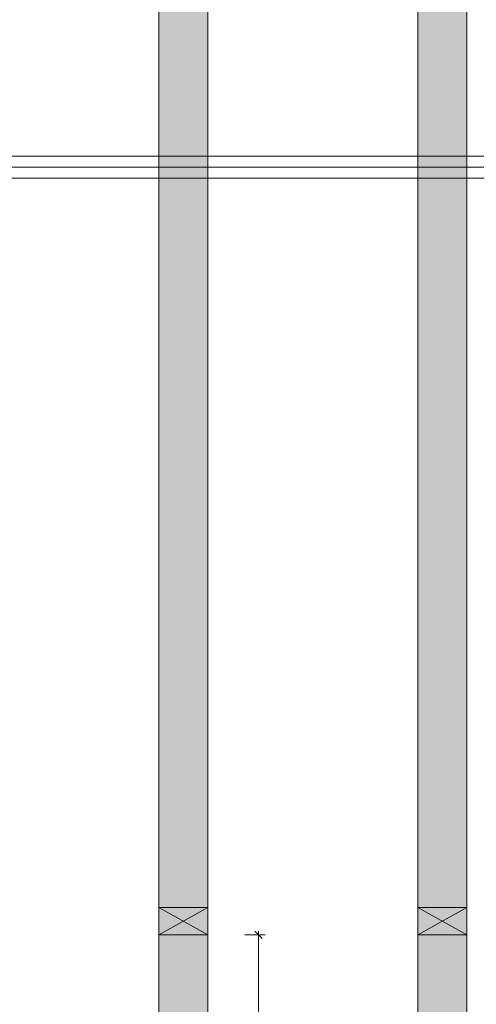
# Model space of a CAD drawing. Extents: x -720 to 300, y 62 to 1107.
# Tile 41 of 117: x -79 to -12, y 255 to 399. Entities that reach past the tile are written whole.
import ezdxf
from ezdxf.lldxf.tags import DXFTag

# ---------------------------------------------------------------- set-up
doc = ezdxf.new("R2010")
doc.units = 0
doc.layers.get('0').update_dxf_attribs({"lineweight": 35})
for name, color, linetype, lineweight, true_color in [('30 -34 Innenwände- 11 Durchbruch', 4, 'Continuous', 9, 0x00ffff), ('30 -35 Decken- 1 Konstruktion-Träger- Stahlbeton', 7, 'grob-A06G9FGE8I', 13, 0x33aa00), ('70 -76 Bemaßung- 2 Allgemein', 9, 'Continuous', 5, 0x808080)]:
    doc.layers.add(name, color=color, linetype=linetype, lineweight=lineweight, true_color=true_color)
doc.layers.add('70 -71 Achsen- 1 Gebäudeachsen', color=7, linetype='STRICHPUNKT2-A06G9FGD8I', lineweight=18)
doc.layers.add('iwb_Schraffur_Unterzug', color=7, linetype='Continuous', lineweight=5, true_color=0xffffcc, plot=False)
tags = doc.linetypes.add('grob-A06G9FGE8I', pattern=[14, 3, -8, 3]).pattern_tags.tags
tags[8:9] = [DXFTag(74, 4), DXFTag(75, 0), DXFTag(340, '0'), DXFTag(46, 0.0), DXFTag(50, 0.0), DXFTag(44, 0.0), DXFTag(45, 0.0)]
tags[6:7] = [DXFTag(74, 4), DXFTag(75, 0), DXFTag(340, '0'), DXFTag(46, 0.0), DXFTag(50, 0.0), DXFTag(44, 0.0), DXFTag(45, 0.0)]
tags[4:5] = [DXFTag(74, 4), DXFTag(75, 0), DXFTag(340, '0'), DXFTag(46, 0.0), DXFTag(50, 0.0), DXFTag(44, 0.0), DXFTag(45, 0.0)]
tags = doc.linetypes.add('STRICHPUNKT2-A06G9FGD8I', pattern=[12.7, 6.35, -3.175, 0, -3.175]).pattern_tags.tags
tags[10:11] = [DXFTag(74, 4), DXFTag(75, 0), DXFTag(340, '0'), DXFTag(46, 0.0), DXFTag(50, 0.0), DXFTag(44, 0.0), DXFTag(45, 0.0)]
tags[8:9] = [DXFTag(74, 4), DXFTag(75, 0), DXFTag(340, '0'), DXFTag(46, 0.0), DXFTag(50, 0.0), DXFTag(44, 0.0), DXFTag(45, 0.0)]
tags[6:7] = [DXFTag(74, 4), DXFTag(75, 0), DXFTag(340, '0'), DXFTag(46, 0.0), DXFTag(50, 0.0), DXFTag(44, 0.0), DXFTag(45, 0.0)]
tags[4:5] = [DXFTag(74, 4), DXFTag(75, 0), DXFTag(340, '0'), DXFTag(46, 0.0), DXFTag(50, 0.0), DXFTag(44, 0.0), DXFTag(45, 0.0)]

# ---------------------------------------------------------------- blocks, each defined once
blk = doc.blocks.new('Referenz-A06G9FGF8I')
at = {"layer": '30 -34 Innenwände- 11 Durchbruch', "color": 0, "linetype": 'Continuous', "ltscale": 0.13}
for p, q in [((-58.91, 265.25), (-58.91, 269.25)), ((-58.91, 269.25), (-51.71, 265.25)), ((-51.71, 269.25), (-58.91, 265.25)), ((-58.91, 269.25), (-51.71, 269.25)), ((-51.71, 269.25), (-58.91, 265.25)), ((-51.71, 265.25), (-58.91, 269.25)), ((-51.71, 265.25), (-51.71, 269.25)), ((-20.91, 265.25), (-20.91, 269.25)), ((-20.91, 269.25), (-13.71, 265.25)), ((-13.71, 269.25), (-20.91, 265.25)), ((-20.91, 269.25), (-13.71, 269.25)), ((-13.71, 269.25), (-20.91, 265.25)), ((-13.71, 265.25), (-20.91, 269.25)), ((-13.71, 265.25), (-13.71, 269.25)), ((-58.91, 265.25), (-51.71, 265.25)), ((-20.91, 265.25), (-13.71, 265.25))]:
    blk.add_line(p, q, dxfattribs=at)
at = {"layer": '30 -34 Innenwände- 11 Durchbruch', "color": 0, "lineweight": 0}
for points in [[(-55.31, 267.25), (-58.91, 269.25), (-55.31, 269.25)], [(-55.31, 267.25), (-55.31, 269.25), (-51.71, 269.25)], [(-17.31, 267.25), (-20.91, 269.25), (-17.31, 269.25)], [(-17.31, 267.25), (-17.31, 269.25), (-13.71, 269.25)], [(-55.31, 265.25), (-58.91, 265.25), (-55.31, 267.25)], [(-55.31, 265.25), (-55.31, 267.25), (-51.71, 265.25)], [(-17.31, 265.25), (-20.91, 265.25), (-17.31, 267.25)], [(-17.31, 265.25), (-17.31, 267.25), (-13.71, 265.25)]]:
    blk.add_solid(points, dxfattribs=at)
at = {"layer": '30 -35 Decken- 1 Konstruktion-Träger- Stahlbeton', "color": 0}
for p, q in [((-58.91, 216.85), (-58.91, 763.85)), ((-51.71, 216.85), (-51.71, 763.85)), ((-20.91, 216.85), (-20.91, 763.85)), ((-13.71, 216.85), (-13.71, 763.85)), ((-682.31, 379.45), (-2.31, 379.45)), ((-682.31, 376.25), (-2.31, 376.25))]:
    blk.add_line(p, q, dxfattribs=at)
at = {"layer": '70 -71 Achsen- 1 Gebäudeachsen', "color": 0, "linetype": 'STRICHPUNKT2-A06G9FGD8I', "ltscale": 0.18}
blk.add_line((-682.31, 377.85), (77.24, 377.85), dxfattribs=at)
at = {"layer": '70 -76 Bemaßung- 2 Allgemein', "color": 0, "linetype": 'Continuous', "ltscale": 0.13}
for p, q in [((-44.82, 265.78), (-43.76, 264.72)), ((-46.29, 265.25), (-43.29, 265.25)), ((-44.29, 265.75), (-44.29, 264.19)), ((-44.29, 217.91), (-44.29, 264.19))]:
    blk.add_line(p, q, dxfattribs=at)
blk = doc.blocks.new('Referenz-A06G9FGH8I')
at = {"layer": 'iwb_Schraffur_Unterzug', "linetype": 'Continuous', "ltscale": 0.13}
for points in [[(-54.91, 216.85), (-58.91, 216.85), (-58.91, 763.85), (-51.71, 763.85), (-51.71, 216.85)], [(-16.91, 216.85), (-20.91, 216.85), (-20.91, 763.85), (-13.71, 763.85), (-13.71, 216.85)]]:
    blk.add_hatch(color=256, dxfattribs=at).paths.add_polyline_path(points)

msp = doc.modelspace()

# ---------------------------------------------------------------- block references
at = {"color": 8, "lineweight": 25, "ltscale": 0.25, "true_color": 0x808080}
for name in ['Referenz-A06G9FGF8I', 'Referenz-A06G9FGH8I']:
    msp.add_blockref(name, (0, 0), dxfattribs=at)

doc.saveas('drawing.dxf')
